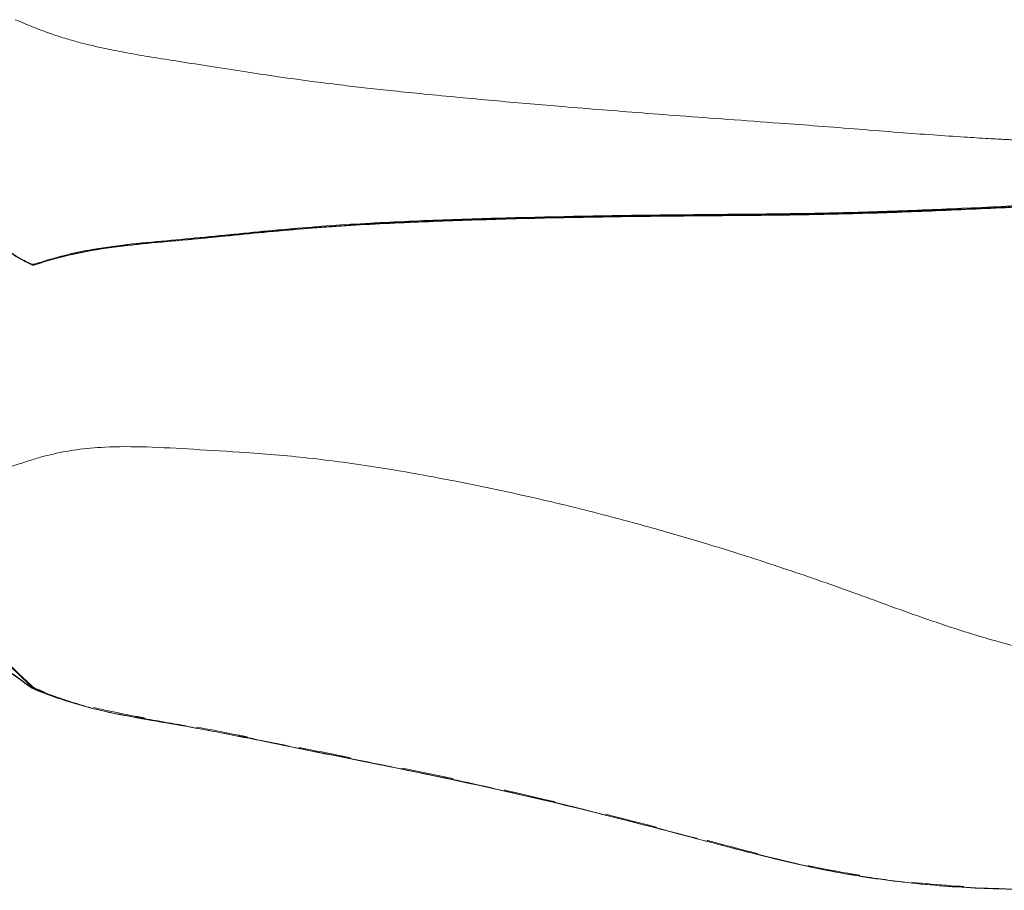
# Model space of a CAD drawing. Header units: inches. Extents: x 3.1 to 10.3, y 7.34 to 9.01.
# Tile 4 of 7: x 6.54 to 8.42, y 7.34 to 9.01. Entities that reach past the tile are written whole.
import ezdxf

# ---------------------------------------------------------------- set-up
doc = ezdxf.new("R2010")
doc.units = ezdxf.units.IN
doc.header["$MEASUREMENT"] = 0
doc.linetypes.add('HIDDEN', pattern=[0.075, 0.05, -0.025])

msp = doc.modelspace()

# ---------------------------------------------------------------- linework, layer by layer
at = {"color": 7, "linetype": 'HIDDEN', "lineweight": 0}
msp.add_line((6.5605, 8.5406), (6.5588, 8.5414), dxfattribs=at)
at = {"color": 7, "linetype": 'Continuous', "lineweight": 15, "flags": 128}
msp.add_lwpolyline([(6.5631, 7.7287), (6.5631, 7.7286), (6.5631, 7.7286), (6.5632, 7.7286), (6.5632, 7.7286)], dxfattribs=at)
at = {"color": 7, "linetype": 'Continuous', "lineweight": 15}
for centre, radius, start, end in [((6.5596, 8.5411), 0.000921, 141.9899, 223.3008), ((6.5651, 8.5418), 0.00205, 186.4393, 222.7675), ((6.5644, 8.5404), 0.0002, 213.2101, 353.8551)]:
    msp.add_arc(centre, radius, start, end, dxfattribs=at)
at = {"color": 7, "linetype": 'HIDDEN', "lineweight": 0}
for centre, radius, start, end in [((6.5598, 8.5409), 0.000752, 258.12, 335.4575), ((6.5637, 8.5405), 0.000891, 346.8914, 4.1749), ((6.5591, 7.7314), 0.000478, 117.106, 235.1443), ((6.5616, 7.7312), 0.00235, 117.0676, 144.2869), ((6.5626, 7.7295), 0.00105, 302.8833, 335.2165), ((6.5621, 7.7309), 0.00256, 327.9338, 356.8795)]:
    msp.add_arc(centre, radius, start, end, dxfattribs=at)
at = {"color": 7, "linetype": 'Continuous', "lineweight": 15}
for points, knots in [([(8.9724, 8.7629), (8.9417, 8.7634), (8.8763, 8.7644), (8.7804, 8.7666), (8.6893, 8.7691), (8.6115, 8.7717), (8.5471, 8.7741), (8.4971, 8.7763), (8.4606, 8.778), (8.4367, 8.7792), (8.4195, 8.7801), (8.4043, 8.7809), (8.3782, 8.7824), (8.3369, 8.7849), (8.2799, 8.7888), (8.2128, 8.7939), (8.1398, 8.7997), (8.0638, 8.8057), (7.9801, 8.8119), (7.8921, 8.8184), (7.8011, 8.8251), (7.718, 8.8314), (7.6404, 8.8375), (7.5701, 8.8432), (7.5036, 8.8489), (7.4401, 8.8545), (7.3748, 8.8606), (7.3112, 8.8667), (7.2528, 8.8727), (7.2015, 8.8782), (7.1513, 8.884), (7.0947, 8.8911), (7.0326, 8.8996), (6.9668, 8.9094), (6.9036, 8.9193), (6.843, 8.9289), (6.7894, 8.9373), (6.7433, 8.9451), (6.7065, 8.9523), (6.6769, 8.9588), (6.6509, 8.9651), (6.6242, 8.9726), (6.5987, 8.9809), (6.572, 8.9906), (6.5484, 9.0001), (6.5325, 9.0067), (6.5265, 9.0092)], [0, 0, 0, 0, 0.036227, 0.077339, 0.113423, 0.144353, 0.170045, 0.190455, 0.204456, 0.214012, 0.219494, 0.225254, 0.232532, 0.251264, 0.275916, 0.302969, 0.334749, 0.36749, 0.398528, 0.439932, 0.477917, 0.512518, 0.543789, 0.574651, 0.599872, 0.626007, 0.653044, 0.680068, 0.704053, 0.724434, 0.742701, 0.765237, 0.793146, 0.817818, 0.844772, 0.869479, 0.891149, 0.909929, 0.925924, 0.936359, 0.946794, 0.957606, 0.969038, 0.978802, 0.991965, 1, 1, 1, 1]), ([(6.5631, 8.5416), (6.5855, 8.549), (6.6085, 8.5557), (6.6557, 8.5666), (6.6797, 8.5709), (6.753, 8.5815), (6.8031, 8.5853), (6.9023, 8.5946), (6.9517, 8.5997), (7.0506, 8.6092), (7.1, 8.6135), (7.199, 8.6199), (7.2486, 8.6224), (7.3478, 8.6265), (7.3972, 8.6282), (7.5454, 8.6325), (7.6437, 8.6343), (7.7907, 8.6361), (7.8397, 8.6365), (7.9376, 8.6374), (7.9867, 8.6378), (8.0855, 8.6395), (8.1354, 8.6408), (8.2358, 8.6441), (8.2862, 8.6462), (8.4374, 8.6529), (8.5389, 8.6584), (8.7392, 8.6704), (8.8383, 8.6769), (8.9364, 8.6838)], [0, 0, 0, 0, 0.03125, 0.03125, 0.0625, 0.0625, 0.125, 0.125, 0.1875, 0.1875, 0.25, 0.25, 0.3125, 0.3125, 0.375, 0.375, 0.5, 0.5, 0.5625, 0.5625, 0.625, 0.625, 0.6875, 0.6875, 0.75, 0.75, 0.875, 0.875, 1, 1, 1, 1]), ([(9.0383, 8.69), (8.9368, 8.6823), (8.8341, 8.6753), (8.6784, 8.6654), (8.6262, 8.6623), (8.5212, 8.6563), (8.4684, 8.6534), (8.363, 8.6482), (8.3104, 8.6459), (8.2054, 8.6417), (8.153, 8.64), (7.9971, 8.6362), (7.8953, 8.6358), (7.6909, 8.6338), (7.5884, 8.6321), (7.4341, 8.6281), (7.3825, 8.6264), (7.2792, 8.6224), (7.2274, 8.6201), (7.124, 8.6139), (7.0724, 8.6099), (6.9693, 8.6002), (6.9178, 8.5948), (6.8144, 8.5849), (6.7621, 8.5811), (6.6855, 8.5706), (6.6603, 8.5662), (6.611, 8.5551), (6.587, 8.5482), (6.5636, 8.5404)], [0, 0, 0, 0, 0.125, 0.125, 0.1875, 0.1875, 0.25, 0.25, 0.3125, 0.3125, 0.375, 0.375, 0.5, 0.5, 0.625, 0.625, 0.6875, 0.6875, 0.75, 0.75, 0.8125, 0.8125, 0.875, 0.875, 0.9375, 0.9375, 0.96875, 0.96875, 1, 1, 1, 1]), ([(6.5642, 8.5403), (6.5876, 8.548), (6.6115, 8.5547), (6.6605, 8.5657), (6.6857, 8.57), (6.7623, 8.5806), (6.8145, 8.5843), (6.9178, 8.5942), (6.9692, 8.5995), (7.0722, 8.6091), (7.1237, 8.6132), (7.227, 8.6193), (7.2787, 8.6216), (7.3819, 8.6256), (7.4335, 8.6273), (7.5876, 8.6313), (7.69, 8.6329), (7.8942, 8.6349), (7.9958, 8.6353), (8.1512, 8.639), (8.2035, 8.6408), (8.3085, 8.6449), (8.3611, 8.6472), (8.5189, 8.655), (8.6247, 8.6611), (8.8334, 8.6743), (8.937, 8.6814), (9.0385, 8.689)], [0, 0, 0, 0, 0.03125, 0.03125, 0.0625, 0.0625, 0.125, 0.125, 0.1875, 0.1875, 0.25, 0.25, 0.3125, 0.3125, 0.375, 0.375, 0.5, 0.5, 0.625, 0.625, 0.6875, 0.6875, 0.75, 0.75, 0.875, 0.875, 1, 1, 1, 1]), ([(8.9367, 8.6811), (8.8381, 8.6741), (8.7385, 8.6676), (8.5876, 8.6586), (8.5369, 8.6557), (8.436, 8.6504), (8.3856, 8.6479), (8.2849, 8.6435), (8.2344, 8.6414), (8.1342, 8.6381), (8.0846, 8.6369), (7.986, 8.6352), (7.937, 8.6348), (7.8392, 8.634), (7.7904, 8.6336), (7.6435, 8.6319), (7.5453, 8.6301), (7.3974, 8.6258), (7.348, 8.6241), (7.249, 8.6201), (7.1995, 8.6177), (7.1005, 8.6113), (7.0512, 8.6071), (6.9525, 8.5977), (6.9032, 8.5926), (6.8041, 8.5835), (6.7541, 8.5797), (6.6808, 8.5693), (6.6568, 8.5651), (6.6099, 8.5545), (6.587, 8.5479), (6.5646, 8.5406)], [0, 0, 0, 0, 0.125, 0.125, 0.1875, 0.1875, 0.25, 0.25, 0.3125, 0.3125, 0.375, 0.375, 0.4375, 0.4375, 0.5, 0.5, 0.625, 0.625, 0.6875, 0.6875, 0.75, 0.75, 0.8125, 0.8125, 0.875, 0.875, 0.9375, 0.9375, 0.96875, 0.96875, 1, 1, 1, 1]), ([(6.4923, 8.5856), (6.5023, 8.576), (6.5129, 8.5677), (6.5352, 8.5531), (6.5468, 8.5468), (6.5589, 8.5417)], [0, 0, 0, 0, 0.5, 0.5, 1, 1, 1, 1]), ([(6.5589, 8.5405), (6.5468, 8.5457), (6.5351, 8.5519), (6.5127, 8.5666), (6.5021, 8.575), (6.492, 8.5846)], [0, 0, 0, 0, 0.5, 0.5, 1, 1, 1, 1]), ([(6.5588, 8.5414), (6.5554, 8.5427), (6.5503, 8.5448), (6.5456, 8.548), (6.544, 8.5491)], [0, 0, 0, 0, 0.647438, 1, 1, 1, 1]), ([(6.5589, 8.5417), (6.5595, 8.5414), (6.5601, 8.5413), (6.5608, 8.5413), (6.5615, 8.5412), (6.5623, 8.5414), (6.5631, 8.5416)], [0, 0, 0, 0, 0.00002935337, 0.00002935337, 0.00002935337, 0.00006147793, 0.00006147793, 0.00006147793, 0.00006147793]), ([(6.5636, 8.5404), (6.5628, 8.5401), (6.5619, 8.54), (6.5611, 8.54), (6.5603, 8.54), (6.5596, 8.5402), (6.5589, 8.5405)], [0, 0, 0, 0, 0.00003629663, 0.00003629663, 0.00003629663, 0.00006963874, 0.00006963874, 0.00006963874, 0.00006963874]), ([(6.5597, 8.5402), (6.5596, 8.5402), (6.5596, 8.5402), (6.5595, 8.5402), (6.5593, 8.5403), (6.5591, 8.5404), (6.5589, 8.5405)], [0.00000957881, 0.00000957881, 0.00000957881, 0.00000957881, 0.00001157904, 0.00001157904, 0.00001157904, 0.00002390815, 0.00002390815, 0.00002390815, 0.00002390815]), ([(6.5597, 8.5402), (6.5598, 8.5401), (6.5599, 8.5401), (6.56, 8.54), (6.5607, 8.5398), (6.5614, 8.5397), (6.5621, 8.5398), (6.5628, 8.5398), (6.5635, 8.54), (6.5642, 8.5403)], [0, 0, 0, 0, 0.00000676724, 0.00000676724, 0.00000676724, 0.00004073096, 0.00004073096, 0.00004073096, 0.00007221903, 0.00007221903, 0.00007221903, 0.00007221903]), ([(8.9815, 7.727), (8.9395, 7.7294), (8.8537, 7.7343), (8.7289, 7.7503), (8.6113, 7.7705), (8.5064, 7.7931), (8.4149, 7.8167), (8.3345, 7.8408), (8.2622, 7.8653), (8.1948, 7.8895), (8.1279, 7.914), (8.0616, 7.9377), (7.9924, 7.9613), (7.92, 7.9849), (7.8405, 8.0096), (7.753, 8.0351), (7.6444, 8.0647), (7.5159, 8.0962), (7.3722, 8.1265), (7.2317, 8.1521), (7.0974, 8.1709), (6.9767, 8.1812), (6.871, 8.1873), (6.7809, 8.1926), (6.706, 8.1931), (6.6444, 8.1876), (6.6037, 8.1799), (6.5723, 8.1716), (6.5476, 8.1642), (6.5292, 8.1578), (6.5195, 8.1545)], [0, 0, 0, 0, 0.049625, 0.101085, 0.14801, 0.190121, 0.227325, 0.259288, 0.289098, 0.31731, 0.343831, 0.373109, 0.400506, 0.430208, 0.46299, 0.498873, 0.537868, 0.596092, 0.655356, 0.711769, 0.765452, 0.816516, 0.856491, 0.892297, 0.924208, 0.946221, 0.967387, 0.975248, 0.987001, 1, 1, 1, 1]), ([(6.5589, 7.7318), (6.5468, 7.7402), (6.5351, 7.7486), (6.5127, 7.7646), (6.5021, 7.7722), (6.492, 7.7793)], [0, 0, 0, 0, 0.5, 0.5, 1, 1, 1, 1]), ([(6.4923, 7.7785), (6.5023, 7.7713), (6.5129, 7.7637), (6.5352, 7.7478), (6.5468, 7.7394), (6.5589, 7.731)], [0, 0, 0, 0, 0.5, 0.5, 1, 1, 1, 1]), ([(6.5589, 7.731), (6.5595, 7.7306), (6.5601, 7.7302), (6.5608, 7.7298), (6.5615, 7.7294), (6.5623, 7.729), (6.5631, 7.7287)], [0, 0, 0, 0, 0.00002935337, 0.00002935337, 0.00002935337, 0.00006147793, 0.00006147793, 0.00006147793, 0.00006147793]), ([(6.5631, 7.7287), (6.5855, 7.7194), (6.6085, 7.711), (6.6557, 7.6965), (6.6797, 7.6904), (6.753, 7.6743), (6.8031, 7.6667), (6.9023, 7.649), (6.9517, 7.6392), (7.0506, 7.6192), (7.1, 7.6091), (7.199, 7.5893), (7.2486, 7.5795), (7.3478, 7.5592), (7.3972, 7.5487), (7.5454, 7.5155), (7.6437, 7.4913), (7.7907, 7.4534), (7.8397, 7.4404), (7.9376, 7.4147), (7.9867, 7.4022), (8.0855, 7.3805), (8.1354, 7.3716), (8.2358, 7.358), (8.2862, 7.3532), (8.4374, 7.3441), (8.5389, 7.3451), (8.7392, 7.3613), (8.8383, 7.3765), (8.9364, 7.3989)], [0, 0, 0, 0, 0.03125, 0.03125, 0.0625, 0.0625, 0.125, 0.125, 0.1875, 0.1875, 0.25, 0.25, 0.3125, 0.3125, 0.375, 0.375, 0.5, 0.5, 0.5625, 0.5625, 0.625, 0.625, 0.6875, 0.6875, 0.75, 0.75, 0.875, 0.875, 1, 1, 1, 1]), ([(9.0383, 7.4244), (8.9942, 7.4129), (8.9056, 7.3898), (8.7696, 7.3661), (8.6314, 7.3507), (8.4924, 7.3446), (8.3535, 7.3475), (8.2157, 7.3591), (8.079, 7.3804), (7.9445, 7.4123), (7.7668, 7.4599), (7.544, 7.5168), (7.2742, 7.575), (7.049, 7.6195), (6.8696, 7.6559), (6.7565, 7.6742), (6.6794, 7.69), (6.6486, 7.6998), (6.6393, 7.7027)], [0, 0, 0, 0, 0.056031, 0.112302, 0.169311, 0.226571, 0.282965, 0.339596, 0.396003, 0.452322, 0.508725, 0.621396, 0.734071, 0.846764, 0.903103, 0.959457, 0.987694, 1, 1, 1, 1])]:
    msp.add_open_spline(points, degree=3, knots=knots, dxfattribs=at)
at = {"color": 7, "linetype": 'HIDDEN', "lineweight": 0}
for points, knots in [([(6.5646, 8.5406), (6.564, 8.5404), (6.5633, 8.5403), (6.5627, 8.5402), (6.562, 8.5402), (6.5614, 8.5403), (6.5608, 8.5405), (6.5607, 8.5405), (6.5606, 8.5405), (6.5605, 8.5406)], [0, 0, 0, 0, 0.00002761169, 0.00002761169, 0.00002761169, 0.00005716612, 0.00005716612, 0.00005716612, 0.00006303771, 0.00006303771, 0.00006303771, 0.00006303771]), ([(6.5597, 7.7326), (6.5596, 7.7326), (6.5596, 7.7325), (6.5595, 7.7325), (6.5593, 7.7323), (6.5591, 7.732), (6.5589, 7.7318)], [0.00000957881, 0.00000957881, 0.00000957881, 0.00000957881, 0.00001157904, 0.00001157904, 0.00001157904, 0.00002390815, 0.00002390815, 0.00002390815, 0.00002390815]), ([(6.5636, 7.7291), (6.5628, 7.7294), (6.5619, 7.7299), (6.5611, 7.7304), (6.5603, 7.7308), (6.5596, 7.7313), (6.5589, 7.7318)], [0, 0, 0, 0, 0.00003629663, 0.00003629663, 0.00003629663, 0.00006963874, 0.00006963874, 0.00006963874, 0.00006963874]), ([(6.5597, 7.7326), (6.5598, 7.7325), (6.5599, 7.7324), (6.56, 7.7322), (6.5607, 7.7317), (6.5614, 7.7311), (6.5621, 7.7307), (6.5628, 7.7302), (6.5635, 7.7298), (6.5642, 7.7295)], [0, 0, 0, 0, 0.00000676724, 0.00000676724, 0.00000676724, 0.00004073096, 0.00004073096, 0.00004073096, 0.00007221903, 0.00007221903, 0.00007221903, 0.00007221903]), ([(6.5646, 7.7307), (6.564, 7.731), (6.5633, 7.7313), (6.5627, 7.7317), (6.562, 7.7321), (6.5614, 7.7325), (6.5608, 7.733), (6.5607, 7.7331), (6.5606, 7.7332), (6.5605, 7.7333)], [0, 0, 0, 0, 0.00002761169, 0.00002761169, 0.00002761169, 0.00005716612, 0.00005716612, 0.00005716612, 0.00006303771, 0.00006303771, 0.00006303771, 0.00006303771]), ([(6.6393, 7.7027), (6.6268, 7.7063), (6.6035, 7.713), (6.5788, 7.7228), (6.5661, 7.728), (6.5636, 7.7291)], [0, 0, 0, 0, 0.479115, 0.895837, 1, 1, 1, 1]), ([(6.5642, 7.7295), (6.589, 7.72), (6.639, 7.7009), (6.719, 7.6821), (6.8, 7.6679), (6.9072, 7.6494), (7.0401, 7.6219), (7.2037, 7.589), (7.3712, 7.5554), (7.5413, 7.5168), (7.7107, 7.475), (7.8795, 7.4302), (8.0207, 7.3936), (8.1356, 7.3718), (8.2513, 7.3558), (8.3972, 7.3453), (8.5741, 7.3466), (8.7522, 7.3634), (8.8859, 7.3862), (8.959, 7.4047), (8.9737, 7.4083)], [0, 0, 0, 0, 0.033468, 0.067518, 0.100794, 0.134089, 0.2005, 0.266934, 0.337745, 0.408551, 0.479396, 0.550208, 0.621215, 0.65685, 0.69257, 0.763472, 0.834863, 0.907956, 0.981585, 1, 1, 1, 1]), ([(8.9367, 7.4003), (8.8381, 7.3779), (8.7385, 7.3626), (8.5876, 7.3505), (8.5369, 7.3482), (8.436, 7.3473), (8.3856, 7.3487), (8.2849, 7.3548), (8.2344, 7.3597), (8.1342, 7.3733), (8.0846, 7.3823), (7.986, 7.404), (7.937, 7.4166), (7.8392, 7.4423), (7.7904, 7.4553), (7.6435, 7.4931), (7.5453, 7.5172), (7.3974, 7.5505), (7.348, 7.5611), (7.249, 7.5814), (7.1995, 7.5912), (7.1005, 7.6111), (7.0512, 7.6212), (6.9525, 7.6412), (6.9032, 7.6511), (6.8041, 7.6689), (6.7541, 7.6765), (6.6808, 7.6926), (6.6568, 7.6987), (6.6099, 7.7131), (6.587, 7.7215), (6.5646, 7.7307)], [0, 0, 0, 0, 0.125, 0.125, 0.1875, 0.1875, 0.25, 0.25, 0.3125, 0.3125, 0.375, 0.375, 0.4375, 0.4375, 0.5, 0.5, 0.625, 0.625, 0.6875, 0.6875, 0.75, 0.75, 0.8125, 0.8125, 0.875, 0.875, 0.9375, 0.9375, 0.96875, 0.96875, 1, 1, 1, 1])]:
    msp.add_open_spline(points, degree=3, knots=knots, dxfattribs=at)
at = {"color": 7, "linetype": 'Continuous', "lineweight": 15}
msp.add_open_spline([(6.5636, 8.5404), (6.5638, 8.5404), (6.564, 8.5403), (6.5642, 8.5403)], degree=3, dxfattribs=at)
at = {"color": 7, "linetype": 'HIDDEN', "lineweight": 0}
for points in [[(6.492, 7.7975), (6.5124, 7.7771), (6.5351, 7.7549), (6.5597, 7.7326)], [(6.5605, 7.7333), (6.5361, 7.7557), (6.5134, 7.7778), (6.4931, 7.7983)], [(6.5636, 7.7291), (6.5638, 7.7292), (6.564, 7.7294), (6.5642, 7.7295)]]:
    msp.add_open_spline(points, degree=3, dxfattribs=at)

doc.saveas('drawing.dxf')
